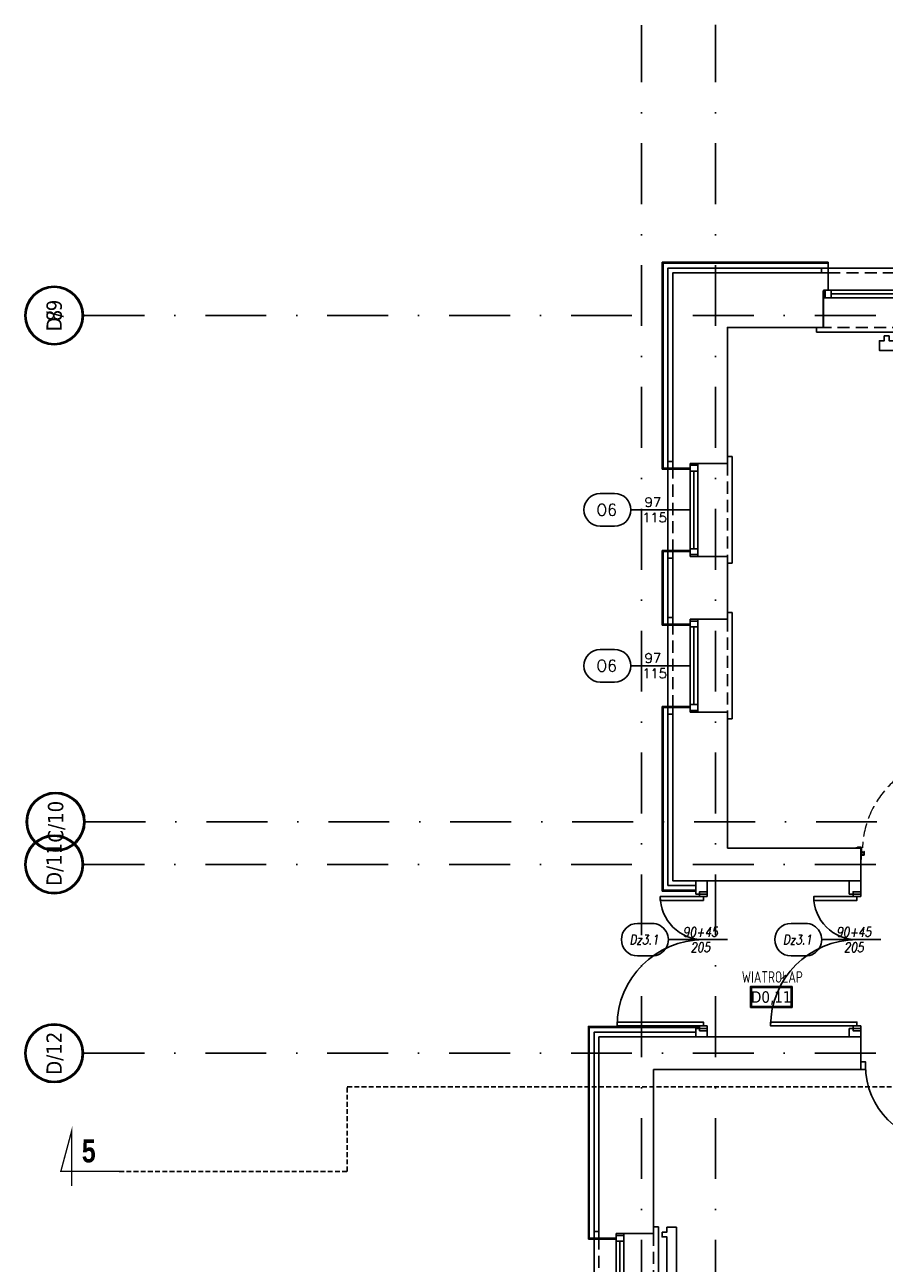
# Model space of a CAD drawing. Header units: millimetres. Extents: x 28600 to 181045, y -399112 to -163690.
# Tile 57 of 256: x 57383 to 58279, y -198489 to -197197. Entities that reach past the tile are written whole.
import ezdxf
from ezdxf.enums import TextEntityAlignment as Align

# ---------------------------------------------------------------- set-up
doc = ezdxf.new("R2010")
doc.units = ezdxf.units.MM
for name, pattern in [('CARKOVANA', [7.5, 5, -2.5]), ('CENTER', [0.6, 0.375, -0.075, 0.075, -0.075]), ('DASHDOT', [25.4, 12.7, -6.35, 0, -6.35]), ('HIDDEN', [9.525, 6.35, -3.175]), ('Hidden Line', [391.222223, 282.222223, -109])]:
    doc.linetypes.add(name, pattern=pattern)
doc.layers.get('0').update_dxf_attribs({"color": 8})
for name, color, linetype in [('! opisy okien elewacja', 8, 'Continuous'), ('!! 0_ Istn-okna', 8, 'Continuous'), ('!! 0_ Istn-sciany', 8, 'Continuous'), ('!! 0_ Istn-widok', 8, 'Continuous'), ('!! 0_ Opis', 8, 'Continuous'), ('!! 0_Istn-cienka', 8, 'Continuous'), ('!! 0_Istn-drzwi', 8, 'Continuous'), ('!! 0_Opis_okna', 8, 'Continuous'), ('!! 0_Opis_pom', 8, 'Continuous'), ('!! 1_ tynk zewn  - nowy', 8, 'Continuous'), ('!! 1_Wyburzenia', 8, 'CARKOVANA'), ('!! 2_ remont Ocieplenie', 8, 'ZIGZAG'), ('!! 2_Drzwi - nowe remont', 8, 'Continuous'), ('!! 2_drzwi opis', 8, 'Continuous'), ('0-osie-liniA', 8, 'DASHDOT'), ('0-osie-tx', 8, 'Continuous')]:
    doc.layers.add(name, color=color, linetype=linetype)
doc.layers.add('!! 0_Istn-grzejniki', color=8, linetype='Continuous', plot=False)
doc.styles.add('50', font='ROMANS.shx', dxfattribs={"width": 0.8, "height": 10})
doc.styles.add('ARCHETYP', font='romans.shx', dxfattribs={"height": 15})
doc.styles.add('ARIAL', font='tahoma.ttf')
doc.styles.add('STYLE7', font='ARIALNB.TTF')
doc.styles.add('TAHOMA', font='tahoma.ttf')
doc.styles.add('TXT', font='simplex.shx')
doc.linetypes.add('ZIGZAG', pattern='A,0.00254,-5.08,[131,ltypeshp.shx,S=5.08,R=0,X=-5.08,Y=0],-10.16,[131,ltypeshp.shx,S=5.08,R=180,X=5.08,Y=0],-5.08', length=20.32254)

# ---------------------------------------------------------------- blocks, each defined once
blk = doc.blocks.new('okno 2')
at = {"layer": '!! 0_ Istn-okna'}
for points in [[(48599, -198670.6), (48362, -198670.6)], [(48599, -198678.6), (48362, -198678.6)], [(48591, -198674.6), (48370, -198674.6)]]:
    blk.add_lwpolyline(points, dxfattribs=at)
for points in [[(48370, -198670.6), (48364, -198670.6), (48364, -198678.6), (48370, -198678.6)], [(48597, -198670.6), (48591, -198670.6), (48591, -198678.6), (48597, -198678.6)]]:
    blk.add_lwpolyline(points, close=True, dxfattribs=at)
at = {"layer": '!! 0_ Istn-sciany'}
for points in [[(48367, -198670.6), (48367, -198652.6)], [(48594, -198670.6), (48594, -198652.6)], [(48367, -198670.6), (48362, -198670.6)], [(48362, -198678.6), (48362, -198670.6)], [(48599, -198670.6), (48594, -198670.6)], [(48599, -198678.6), (48599, -198670.6)], [(48362, -198678.6), (48362, -198709.6)], [(48599, -198678.6), (48599, -198709.6)]]:
    blk.add_lwpolyline(points, dxfattribs=at)
at = {"layer": '!! 0_ Istn-widok'}
for points in [[(48360, -198647.6), (48601, -198647.6)], [(48360, -198652.6), (48360, -198647.6)], [(48601, -198652.6), (48601, -198647.6)], [(48355, -198709.6), (48355, -198714.6)], [(48606, -198709.6), (48606, -198714.6)], [(48606, -198714.6), (48355, -198714.6)]]:
    blk.add_lwpolyline(points, dxfattribs=at)
at = {"layer": '!! 0_Istn-cienka', "linetype": 'HIDDEN', "ltscale": 2}
for points in [[(48367, -198652.6), (48594, -198652.6)], [(48599, -198709.6), (48362, -198709.6)]]:
    blk.add_lwpolyline(points, dxfattribs=at)
blk = doc.blocks.new('okno 3')
at = {"layer": '!! 0_ Istn-okna'}
for points in [[(49128.7, -198708.6), (49128.7, -198825.6)], [(49136.7, -198708.6), (49136.7, -198825.6)], [(49132.7, -198716.6), (49132.7, -198817.6)]]:
    blk.add_lwpolyline(points, dxfattribs=at)
for points in [[(49128.7, -198710.6), (49128.7, -198716.6), (49136.7, -198716.6), (49136.7, -198710.6)], [(49128.7, -198817.6), (49128.7, -198823.6), (49136.7, -198823.6), (49136.7, -198817.6)]]:
    blk.add_lwpolyline(points, close=True, dxfattribs=at)
at = {"layer": '!! 0_ Istn-sciany'}
for points in [[(49128.7, -198708.6), (49128.7, -198713.6)], [(49136.7, -198708.6), (49128.7, -198708.6)], [(49136.7, -198708.6), (49167.7, -198708.6)], [(49128.7, -198713.6), (49110.7, -198713.6)], [(49128.7, -198820.6), (49110.7, -198820.6)], [(49128.7, -198820.6), (49128.7, -198825.6)], [(49136.7, -198825.6), (49128.7, -198825.6)], [(49136.7, -198825.6), (49167.7, -198825.6)]]:
    blk.add_lwpolyline(points, dxfattribs=at)
at = {"layer": '!! 0_ Istn-widok'}
for points in [[(49105.7, -198827.6), (49105.7, -198706.6)], [(49110.7, -198706.6), (49105.7, -198706.6)], [(49167.7, -198701.6), (49172.7, -198701.6)], [(49172.7, -198701.6), (49172.7, -198832.6)], [(49110.7, -198827.6), (49105.7, -198827.6)], [(49167.7, -198832.6), (49172.7, -198832.6)]]:
    blk.add_lwpolyline(points, dxfattribs=at)
at = {"layer": '!! 0_Istn-cienka', "linetype": 'HIDDEN', "ltscale": 2}
for points in [[(49167.7, -198708.6), (49167.7, -198825.6)], [(49110.7, -198820.6), (49110.7, -198713.6)]]:
    blk.add_lwpolyline(points, dxfattribs=at)
blk = doc.blocks.new('okno 5')
at = {"layer": '!! 0_ Istn-okna'}
for points in [[(605, 6361.3), (605, 6458.3)], [(609, 6369.3), (609, 6450.3)], [(613, 6361.3), (613, 6458.3)]]:
    blk.add_lwpolyline(points, dxfattribs=at)
for points in [[(613, 6450.3), (613, 6456.3), (605, 6456.3), (605, 6450.3)], [(613, 6363.3), (613, 6369.3), (605, 6369.3), (605, 6363.3)]]:
    blk.add_lwpolyline(points, close=True, dxfattribs=at)
at = {"layer": '!! 0_ Istn-sciany'}
for points in [[(605, 6458.3), (574, 6458.3)], [(605, 6458.3), (613, 6458.3)], [(613, 6453.3), (613, 6458.3)], [(613, 6453.3), (631, 6453.3)], [(605, 6361.3), (574, 6361.3)], [(605, 6361.3), (613, 6361.3)], [(613, 6361.3), (613, 6366.3)], [(613, 6366.3), (631, 6366.3)]]:
    blk.add_lwpolyline(points, dxfattribs=at)
at = {"layer": '!! 0_ Istn-widok'}
for points in [[(569, 6354.3), (569, 6465.3)], [(574, 6465.3), (569, 6465.3)], [(631, 6460.3), (636, 6460.3)], [(636, 6460.3), (636, 6359.3)], [(631, 6359.3), (636, 6359.3)], [(574, 6354.3), (569, 6354.3)]]:
    blk.add_lwpolyline(points, dxfattribs=at)
at = {"layer": '!! 0_Istn-cienka', "linetype": 'HIDDEN', "ltscale": 2}
for points in [[(574, 6361.3), (574, 6458.3)], [(631, 6453.3), (631, 6366.3)]]:
    blk.add_lwpolyline(points, dxfattribs=at)
blk = doc.blocks.new('*U83')
h = blk.add_hatch(color=256)
edge = h.paths.add_edge_path()
edge.add_arc((0, 0), 30.6, 0, 360)
edge = h.paths.add_edge_path(flags=17)
edge.add_arc((0, 0), 29.4, 0, 360)
for radius in [30.6, 29.4]:
    blk.add_circle((0, 0), radius)
at = {"style": 'TAHOMA', "flags": 8}
blk.add_attdef('ANSICHTSNUMMER', text='', height=16, dxfattribs=at).set_placement((0, 0), align=Align.MIDDLE_CENTER)
blk = doc.blocks.new('zaw-dr-90-p')
at = {"color": 2, "linetype": 'CENTER', "ltscale": 0.2}
for p, q in [((12, 0), (-12, 0)), ((0, 12), (0, -12)), ((24, 24), (31, 24)), ((24, 19), (31, 19))]:
    blk.add_line(p, q, dxfattribs=at)
at = {"ltscale": 0.2}
for p, q in [((10, 12), (6, 12)), ((10, 0), (10, 6))]:
    blk.add_line(p, q, dxfattribs=at)
blk.add_lwpolyline([(0, 6), (23, 6, 0.414214), (28, 11), (28, 31), (24, 31), (24, 11, -0.414214), (23, 10), (0, 10, 4.561698), (8, 6), (5, 4)], format="xyb", dxfattribs=at)
blk.add_lwpolyline([(0, 0), (-2, 0), (-2, 0), (0, 0), (0, 3), (0, 3), (0, 0), (3, 0), (3, 0), (0, 0), (0, -3), (0, -3)], close=True)
blk.add_lwpolyline([(10, 10), (10, 39), (6, 39), (6, 10)], dxfattribs=at)
blk.add_circle((0, 0), 6.5, dxfattribs=at)
blk = doc.blocks.new('drzwi 90- sc 12')
for p, q in [((-13620.3, 20410.2), (-13620.3, 20313.8)), ((-13614.9, 20409.9), (-13620.3, 20409.9)), ((-13616.1, 20410.3), (-13620.2, 20410.3)), ((-13616.1, 20410.3), (-13620, 20410.3)), ((-13618.2, 20410.3), (-13616.2, 20410.3)), ((-13618.2, 20410.3), (-13616.2, 20410.3)), ((-13616.1, 20410.3), (-13616.1, 20411.5)), ((-13616.1, 20411.5), (-13615, 20411.5)), ((-13614.9, 20411.4), (-13614.9, 20313.8)), ((-13715.6, 20308.3), (-13715.6, 20308.6)), ((-13715.6, 20307.7), (-13715.6, 20308.6)), ((-13715.6, 20307.8), (-13715.6, 20308.6)), ((-13715.6, 20307.7), (-13715.4, 20307.7)), ((-13620.3, 20313.5), (-13620.3, 20318)), ((-13614.9, 20313.8), (-13620.3, 20313.8)), ((-13618.2, 20313.4), (-13620.2, 20313.4)), ((-13618.2, 20313.7), (-13618.2, 20313.4)), ((-13618.2, 20313.7), (-13616.4, 20313.7)), ((-13617.8, 20311.1), (-13617.8, 20305.7)), ((-13617.8, 20311.1), (-13617.8, 20305.7)), ((-13616.2, 20309.9), (-13617.4, 20309.9)), ((-13616.2, 20309.9), (-13616.2, 20311)), ((-13615.9, 20313.2), (-13615.9, 20312.2)), ((-13615.9, 20312.2), (-13615, 20312.2)), ((-13614.9, 20312.3), (-13614.9, 20318)), ((-13715.8, 20302), (-13716.3, 20302)), ((-13616.8, 20302), (-13616.3, 20302))]:
    blk.add_line(p, q)
for points in [[(-13665.3, 20285), (-13665.3, 20325.8)], [(-13615.6, 20309.6), (-13615.3, 20309.6), (-13615.3, 20309.8), (-13616.3, 20309.8), (-13616.3, 20309.6), (-13615.9, 20309.6)]]:
    blk.add_lwpolyline(points)
at = {"lineweight": 30}
for points in [[(-13716.3, 20308.9), (-13721.3, 20308.9)], [(-13716.3, 20308.9), (-13716.3, 20296.9)], [(-13614.3, 20308.9), (-13609.3, 20308.9)], [(-13614.3, 20308.9), (-13614.3, 20296.9)]]:
    blk.add_lwpolyline(points, dxfattribs=at)
at = {"ltscale": 0.2}
for points in [[(-13715.6, 20307.5), (-13715.6, 20309.5, 0.414214), (-13715.9, 20309.8), (-13719.4, 20309.8, 0.414214), (-13719.8, 20309.5), (-13719.8, 20308.9), (-13719.6, 20308.9), (-13719.6, 20309.5, -0.414214), (-13719.4, 20309.6), (-13717, 20309.6)], [(-13717, 20309.6), (-13715.9, 20309.6, -0.414214), (-13715.7, 20309.5), (-13715.7, 20307.5)], [(-13715.7, 20307.8), (-13715.7, 20305.6, 0.414214), (-13715.4, 20305.2), (-13715, 20305.2, -0.414214), (-13714.8, 20305.1), (-13714.8, 20304.5, 0.414214), (-13714.5, 20304.1), (-13713.3, 20304.1, 0.414214), (-13712.9, 20304.5), (-13712.9, 20305.1, -1), (-13712.7, 20305.1), (-13712.7, 20302, -0.414214), (-13712.9, 20301.8), (-13715.4, 20301.8, -0.414214), (-13715.6, 20302), (-13715.6, 20302.5), (-13715.8, 20302.5), (-13715.8, 20302, 0.414214), (-13715.4, 20301.6), (-13712.9, 20301.6, 0.414214), (-13712.6, 20302), (-13712.6, 20305.1, 1), (-13713.1, 20305.1), (-13713.1, 20304.5, -0.414214), (-13713.3, 20304.3), (-13714.5, 20304.3, -0.414214), (-13714.6, 20304.5), (-13714.6, 20305.1, 0.414214), (-13715, 20305.4), (-13715.4, 20305.4, -0.414214), (-13715.6, 20305.6), (-13715.6, 20307.6)], [(-13615.9, 20309.6), (-13616.6, 20309.6, 0.414214), (-13616.8, 20309.5), (-13616.8, 20305.6, -0.414214), (-13617.1, 20305.2), (-13617.6, 20305.2, 0.414214), (-13617.7, 20305.1), (-13617.7, 20304.5, -0.414214), (-13618.1, 20304.1), (-13619.3, 20304.1, -0.414214), (-13619.6, 20304.5), (-13619.6, 20305.1, 1), (-13619.8, 20305.1), (-13619.8, 20302, 0.414214), (-13619.6, 20301.8), (-13617.1, 20301.8, 0.414214), (-13616.9, 20302), (-13616.9, 20302.5), (-13616.8, 20302.5), (-13616.8, 20302, -0.414214), (-13617.1, 20301.6), (-13619.6, 20301.6, -0.414214), (-13620, 20302), (-13620, 20305.1, -1), (-13619.4, 20305.1), (-13619.4, 20304.5, 0.414214), (-13619.3, 20304.3), (-13618.1, 20304.3, 0.414214), (-13617.9, 20304.5), (-13617.9, 20305.1, -0.414214), (-13617.6, 20305.4), (-13617.1, 20305.4, 0.414214), (-13617, 20305.6), (-13617, 20309.5, -0.414214), (-13616.6, 20309.8), (-13613.1, 20309.8, -0.414214), (-13612.8, 20309.5), (-13612.8, 20308.9), (-13612.9, 20308.9), (-13612.9, 20309.5, 0.414214), (-13613.1, 20309.6), (-13615.6, 20309.6)]]:
    blk.add_lwpolyline(points, format="xyb", dxfattribs=at)
blk.add_lwpolyline([(-13616.8, 20308.8), (-13617, 20308.8), (-13617, 20307.4), (-13616.8, 20307.4)], close=True)
for centre, radius, start, end in [((-13620.2, 20410.2), 0.1, 90, 180), ((-13615, 20411.4), 0.1, 0, 90), ((-13620.2, 20313.5), 0.1, 180, 270), ((-13616.4, 20313.2), 0.5, 0, 90), ((-13616.3, 20311), 0.1, 0, 90), ((-13615, 20312.3), 0.1, 270, 0)]:
    blk.add_arc(centre, radius, start, end)
at = {"linetype": 'Hidden Line', "lineweight": 9, "ltscale": 0.05}
blk.add_arc((-13615.5, 20305.1), 99.1, 94.8005, 177.6944, dxfattribs=at)
at = {"xscale": 0.09999999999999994, "yscale": 0.09999999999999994, "zscale": 0.09999999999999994, "rotation": 180.0000000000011}
blk.add_blockref('zaw-dr-90-p', (-13614.9, 20310.9), dxfattribs=at)
blk = doc.blocks.new('1_ok-opis')
blk.add_line((0, 111.6), (0, 50))
for points in [[(-17, 128.6), (-17, 143.6)], [(17, 128.6), (17, 143.6)]]:
    blk.add_lwpolyline(points)
for centre, start, end in [((0, 143.6), 0, 180), ((0, 128.6), 180, 0)]:
    blk.add_arc(centre, 17, start, end)
at = {"style": 'ARCHETYP'}
for tag, height, rotation, p in [('NR', 12, 90, (0, 136.9)), ('NR', 12, 270, (0, 136.9)), ('SZEROKOŚĆ', 10, 90, (-8, 78.3)), ('WYSOKOŚĆ', 10, 270, (-8, 78.3)), ('WYSOKOŚĆ', 10, 90, (8, 78.3)), ('SZEROKOŚĆ', 10, 270, (8, 78.3))]:
    blk.add_attdef(tag, text='', height=height, rotation=rotation, dxfattribs=at).set_placement(p, align=Align.MIDDLE)
blk = doc.blocks.new('oznaczenie przekroi')
at = {"layer": '!! 0_ Opis', "color": 2, "const_width": 1.44}
blk.add_lwpolyline([(84721.1, -198393.4), (84660.2, -198393.4), (84671.5, -198351.3), (84671.5, -198408.6)], dxfattribs=at)
blk.add_lwpolyline([(84721.1, -198393.4), (84660.2, -198393.4), (84671.5, -198351.3), (84671.5, -198408.6)], dxfattribs=at)
at = {"layer": '!! 1_Wyburzenia'}
blk.add_lwpolyline([(84721.1, -198393.4), (84958.9, -198393.4), (84958.9, -198305.1), (90995.5, -198305.1)], dxfattribs=at)
at = {"layer": '!! 0_ Opis', "color": 9, "style": 'STYLE7', "text_generation_flag": 6, "width": 0.95}
blk.add_text('5', height=24, rotation=180, dxfattribs=at).set_placement((84682.1, -198384))

msp = doc.modelspace()

# ---------------------------------------------------------------- linework, layer by layer
at = {"layer": '!! 0_ Istn-sciany'}
for p, q in [((58254.56735, -198253.12813), (57981.56735, -198253.12813)), ((58254.56735, -198253.12813), (58254.56735, -198287.12813)), ((58254.56735, -198287.12813), (58038.56735, -198287.12813))]:
    msp.add_line(p, q, dxfattribs=at)
for points in [[(58058.56735, -197659.81676), (58058.56735, -197456.12813), (58220.56735, -197456.12813)], [(58215.56735, -197513.12813), (58215.56735, -197475.12813)], [(58115.56735, -197654.81676), (58115.56735, -197513.12813), (58215.56735, -197513.12813)], [(58058.56735, -197822.43951), (58058.56735, -197746.81676)], [(58115.56735, -197817.43951), (58115.56735, -197751.81676)], [(58254.56735, -198090.12813), (58058.56735, -198090.12813), (58058.56735, -197909.43951)], [(58115.56735, -198056.12813), (58115.56735, -197914.43951)], [(58254.56735, -198056.12813), (58115.56735, -198056.12813)], [(58254.56735, -198104.12813), (58254.56735, -198056.12813)], [(58082.56735, -198104.12813), (58082.56735, -198090.12813)], [(58094.56735, -198104.12813), (58094.56735, -198090.12813)], [(58242.56735, -198104.12813), (58242.56735, -198090.12813)], [(58094.56735, -198104.12813), (58082.56735, -198104.12813)], [(58254.56735, -198104.12813), (58242.56735, -198104.12813)], [(58094.56735, -198244.12813), (58082.56735, -198244.12813)], [(58082.56735, -198253.12813), (58082.56735, -198244.12813)], [(58094.56735, -198253.12813), (58094.56735, -198244.12813)], [(58254.56735, -198244.12813), (58242.56735, -198244.12813)], [(58242.56735, -198253.12813), (58242.56735, -198244.12813)], [(58254.56735, -198253.12813), (58254.56735, -198244.12813)], [(57981.56735, -198463.12813), (57981.56735, -198253.12813)], [(58038.56735, -198287.12813), (58038.56735, -198458.12813)]]:
    msp.add_lwpolyline(points, dxfattribs=at)
at = {"layer": '!! 0_Istn-drzwi'}
for points in [[(58094.56735, -198106.62813), (58094.56735, -198101.62813), (58086.56735, -198101.62813), (58086.56735, -198106.62813)], [(58254.56735, -198106.62813), (58254.56735, -198101.62813), (58246.56735, -198101.62813), (58246.56735, -198106.62813)], [(58045.56735, -198110.62813), (58090.56735, -198110.62813), (58090.56735, -198106.62813), (58045.56735, -198106.62813)], [(58205.56735, -198110.62813), (58250.56735, -198110.62813), (58250.56735, -198106.62813), (58205.56735, -198106.62813)], [(58000.56735, -198237.62813), (58090.56735, -198237.62813), (58090.56735, -198241.62813), (58000.56735, -198241.62813)], [(58094.56735, -198241.62813), (58094.56735, -198246.62813), (58086.56735, -198246.62813), (58086.56735, -198241.62813)], [(58160.56735, -198237.62813), (58250.56735, -198237.62813), (58250.56735, -198241.62813), (58160.56735, -198241.62813)], [(58254.56735, -198241.62813), (58254.56735, -198246.62813), (58246.56735, -198246.62813), (58246.56735, -198241.62813)], [(58259.56735, -198287.12813), (58254.56735, -198287.12813), (58254.56735, -198279.12813), (58259.56735, -198279.12813)]]:
    msp.add_lwpolyline(points, close=True, dxfattribs=at)
for points in [[(58115.56735, -198151.62813), (58065.56735, -198151.62813)], [(58275.56735, -198151.62813), (58225.56735, -198151.62813)]]:
    msp.add_lwpolyline(points, dxfattribs=at)
for centre, radius, start, end in [((58090.56735, -198106.62813), 45, 179.99999987, 270.00000002), ((58250.56735, -198106.62813), 45, 179.99999987, 270.00000002), ((58090.56735, -198241.62813), 90, 90.00000004, 180.00000004), ((58250.56735, -198241.62813), 90, 90.00000004, 180.00000004), ((58339.56735, -198283.12813), 80, 180.00000004, 270.00000004)]:
    msp.add_arc(centre, radius, start, end, dxfattribs=at)
at = {"layer": '!! 0_Istn-grzejniki'}
for points in [[(58389.06735, -197521.96925), (58389.06735, -197526.96925), (58394.06735, -197526.96925), (58394.06735, -197536.96925), (58274.06735, -197536.96925), (58274.06735, -197526.96925), (58279.06735, -197526.96925), (58279.06735, -197521.96925), (58284.06735, -197521.96925), (58284.06735, -197526.96925), (58384.06735, -197526.96925), (58384.06735, -197521.96925)], [(58047.40847, -198456.62813), (58052.40847, -198456.62813), (58052.40847, -198451.62813), (58062.40847, -198451.62813), (58062.40847, -198571.62813), (58052.40847, -198571.62813), (58052.40847, -198566.62813), (58047.40847, -198566.62813), (58047.40847, -198561.62813), (58052.40847, -198561.62813), (58052.40847, -198461.62813), (58047.40847, -198461.62813)]]:
    msp.add_lwpolyline(points, close=True, dxfattribs=at)
at = {"layer": '!! 0_Opis_pom', "ltscale": 0.7}
for points in [[(58139.51105, -198222.33823), (58183.03105, -198222.33823), (58183.03105, -198200.57823), (58139.51105, -198200.57823)], [(58140.59905, -198221.25023), (58181.94305, -198221.25023), (58181.94305, -198201.66623), (58140.59905, -198201.66623)]]:
    msp.add_lwpolyline(points, close=True, dxfattribs=at)
at = {"layer": '!! 1_ tynk zewn  - nowy'}
for points in [[(58047.56735, -197660.81676), (58047.56735, -197445.12813), (58220.56735, -197445.12813)], [(58048.56735, -197660.81676), (58048.56735, -197446.12813), (58220.56735, -197446.12813)], [(58058.56735, -197659.81676), (58047.56735, -197659.81676)], [(58076.56735, -197660.81676), (58047.56735, -197660.81676)], [(58047.56735, -197823.43951), (58047.56735, -197745.81676)], [(58076.56735, -197745.81676), (58047.56735, -197745.81676)], [(58058.56735, -197746.81676), (58047.56735, -197746.81676)], [(58048.56735, -197823.43951), (58048.56735, -197745.81676)], [(58058.56735, -197822.43951), (58047.56735, -197822.43951)], [(58076.56735, -197823.43951), (58047.56735, -197823.43951)], [(58047.56735, -198101.12813), (58047.56735, -197908.43951)], [(58076.56735, -197908.43951), (58047.56735, -197908.43951)], [(58058.56735, -197909.43951), (58047.56735, -197909.43951)], [(58048.56735, -198101.12813), (58048.56735, -197908.43951)], [(58082.56735, -198100.12813), (58047.56735, -198100.12813)], [(58082.56735, -198101.12813), (58047.56735, -198101.12813)], [(57970.56735, -198464.12813), (57970.56735, -198242.12813), (58086.56735, -198242.12813)], [(57971.56735, -198464.12813), (57971.56735, -198243.12813), (58086.56735, -198243.12813)], [(57981.56735, -198463.12813), (57970.56735, -198463.12813)], [(57999.56735, -198464.12813), (57970.56735, -198464.12813)]]:
    msp.add_lwpolyline(points, dxfattribs=at)
at = {"layer": '!! 2_ remont Ocieplenie', "linetype": 'ZIGZAG', "ltscale": 0.75}
for points in [[(58053.56735, -197660.81676), (58053.56735, -197451.12813), (58220.56735, -197451.12813)], [(58053.56735, -197823.43951), (58053.56735, -197745.81676)], [(58082.56735, -198095.12813), (58053.56735, -198095.12813), (58053.56735, -197908.43951)], [(58082.56735, -198095.12813), (58053.56735, -198095.12813)], [(57976.56735, -198464.12813), (57976.56735, -198248.12813), (58082.56735, -198248.12813)]]:
    msp.add_lwpolyline(points, dxfattribs=at)
msp.add_lwpolyline([(58220.56735, -197456.12813), (58220.56735, -197445.12813)])
at = {"layer": '0-osie-liniA', "ltscale": 5}
for points in [[(58026.06735, -199799.35902), (58026.06735, -197197.87143)], [(58103.06735, -199799.35902), (58103.06735, -197197.37143)], [(57444.1616, -197500.62813), (62630.46575, -197500.62813)], [(57445.3616, -198028.62813), (62630.46575, -198028.62813)], [(57444.1616, -198073.12813), (61008.38836, -198073.12813)], [(57444.1616, -198270.12813), (61273.53541, -198270.12813)]]:
    msp.add_lwpolyline(points, dxfattribs=at)

# ---------------------------------------------------------------- block references
at = {"layer": '! opisy okien elewacja', "rotation": 180}
for p in [(58689.56735, -191293.54448), (58689.56735, -191456.16722)]:
    msp.add_blockref('okno 5', p, dxfattribs=at)
at = {"layer": '!! 0_Opis_okna'}
ref = msp.add_blockref('1_ok-opis', (58126.56735, -197703.31676), dxfattribs=dict(at, rotation=89.99999999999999))
ref.add_attrib('SZEROKOŚĆ', '97', dxfattribs={"layer": '0', "height": 10, "style": 'ARCHETYP'}).set_placement((58037.84694, -197695.31676), align=Align.MIDDLE)
ref.add_attrib('WYSOKOŚĆ', '115', dxfattribs={"layer": '0', "height": 10, "style": 'ARCHETYP'}).set_placement((58039.6204, -197711.31676), align=Align.MIDDLE)
ref.add_attrib('NR', 'O6', dxfattribs={"layer": '0', "height": 12, "style": 'ARCHETYP'}).set_placement((57989.6659, -197703.31676), align=Align.MIDDLE)
ref = msp.add_blockref('1_ok-opis', (58126.56735, -197865.93951), dxfattribs=dict(at, rotation=89.99999999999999))
ref.add_attrib('SZEROKOŚĆ', '97', dxfattribs={"layer": '0', "height": 10, "style": 'ARCHETYP'}).set_placement((58037.84694, -197857.93951), align=Align.MIDDLE)
ref.add_attrib('WYSOKOŚĆ', '115', dxfattribs={"layer": '0', "height": 10, "style": 'ARCHETYP'}).set_placement((58039.6204, -197873.93951), align=Align.MIDDLE)
ref.add_attrib('NR', 'O6', dxfattribs={"layer": '0', "height": 12, "style": 'ARCHETYP'}).set_placement((57989.6659, -197865.93951), align=Align.MIDDLE)
at = {"layer": '!! 1_Wyburzenia'}
msp.add_blockref('oznaczenie przekroi', (-27239.68678, 0), dxfattribs=at)
at = {"layer": '!! 2_Drzwi - nowe remont'}
msp.add_blockref('drzwi 90- sc 12', (71970.83705, -218365.05247), dxfattribs=at)
at = {"layer": '!! 2_drzwi opis'}
ref = msp.add_blockref('1_ok-opis', (58165.56735, -198151.62813), dxfattribs=dict(at, rotation=90.00000361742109))
ref.add_attrib('WYSOKOŚĆ', '90+45', dxfattribs={"layer": '0', "height": 10, "rotation": 0.00000362, "style": '50', "oblique": 10, "width": 0.8}).set_placement((58087.2765, -198143.62813), align=Align.MIDDLE)
ref.add_attrib('SZEROKOŚĆ', '205', dxfattribs={"layer": '0', "height": 10, "rotation": 0.00000362, "style": '50', "oblique": 10, "width": 0.8}).set_placement((58087.2765, -198159.62813), align=Align.MIDDLE)
ref.add_attrib('NR', 'Dz3.1', dxfattribs={"layer": '0', "height": 10, "style": '50', "oblique": 10, "width": 0.8}).set_placement((58028.47004, -198151.62814), align=Align.MIDDLE)
ref = msp.add_blockref('1_ok-opis', (58325.56735, -198151.62813), dxfattribs=dict(at, rotation=90.00000361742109))
ref.add_attrib('WYSOKOŚĆ', '90+45', dxfattribs={"layer": '0', "height": 10, "rotation": 0.00000362, "style": '50', "oblique": 10, "width": 0.8}).set_placement((58247.2765, -198143.62813), align=Align.MIDDLE)
ref.add_attrib('SZEROKOŚĆ', '205', dxfattribs={"layer": '0', "height": 10, "rotation": 0.00000362, "style": '50', "oblique": 10, "width": 0.8}).set_placement((58247.2765, -198159.62813), align=Align.MIDDLE)
ref.add_attrib('NR', 'Dz3.1', dxfattribs={"layer": '0', "height": 10, "style": '50', "oblique": 10, "width": 0.8}).set_placement((58188.47004, -198151.62814), align=Align.MIDDLE)
msp.add_blockref('okno 2', (9853.58563, 1196.43297))
at = {"layer": '0-osie-tx'}
ref = msp.add_blockref('*U83', (57413.5616, -197500.62813), dxfattribs=dict(at, rotation=270))
ref.add_attrib('ANSICHTSNUMMER', '8', dxfattribs={"layer": '0', "height": 16, "rotation": 90, "style": 'TAHOMA', "flags": 8}).set_placement((57413.5616, -197500.62813), align=Align.MIDDLE_CENTER)
ref = msp.add_blockref('*U83', (57413.5616, -197500.62813), dxfattribs=dict(at, rotation=270))
ref.add_attrib('ANSICHTSNUMMER', 'D/9', dxfattribs={"layer": '0', "height": 16, "rotation": 90, "style": 'TAHOMA', "flags": 8}).set_placement((57413.5616, -197500.62813), align=Align.MIDDLE_CENTER)
ref = msp.add_blockref('*U83', (57415.07208, -198028.62813), dxfattribs=dict(at, rotation=270))
ref.add_attrib('ANSICHTSNUMMER', 'C/10', dxfattribs={"layer": '0', "height": 16, "rotation": 90, "style": 'TAHOMA', "flags": 8}).set_placement((57415.07208, -198028.62813), align=Align.MIDDLE_CENTER)
ref = msp.add_blockref('*U83', (57413.5616, -198073.12813), dxfattribs=dict(at, rotation=270))
ref.add_attrib('ANSICHTSNUMMER', 'D/11', dxfattribs={"layer": '0', "height": 16, "rotation": 90, "style": 'TAHOMA', "flags": 8}).set_placement((57413.5616, -198073.12813), align=Align.MIDDLE_CENTER)
ref = msp.add_blockref('*U83', (57413.5616, -198270.12813), dxfattribs=dict(at, rotation=270))
ref.add_attrib('ANSICHTSNUMMER', 'D/12', dxfattribs={"layer": '0', "height": 16, "rotation": 90, "style": 'TAHOMA', "flags": 8}).set_placement((57413.5616, -198270.12813), align=Align.MIDDLE_CENTER)
msp.add_blockref('okno 3', (8870.85593, 250.46017), dxfattribs=at)

# ---------------------------------------------------------------- texts
at = {"layer": '!! 0_Opis_pom', "ltscale": 0.7, "style": 'TXT', "width": 0.7}
msp.add_text('WIATROŁAP', height=12, dxfattribs=at).set_placement((58162.38618, -198196.53192), align=Align.CENTER)
at = {"layer": '!! 0_Opis_pom', "ltscale": 0.7, "style": 'ARIAL'}
msp.add_attdef('D0,11', text='', height=11.968, dxfattribs=at).set_placement((58161.27105, -198211.45823), align=Align.MIDDLE_CENTER)

doc.saveas('drawing.dxf')
